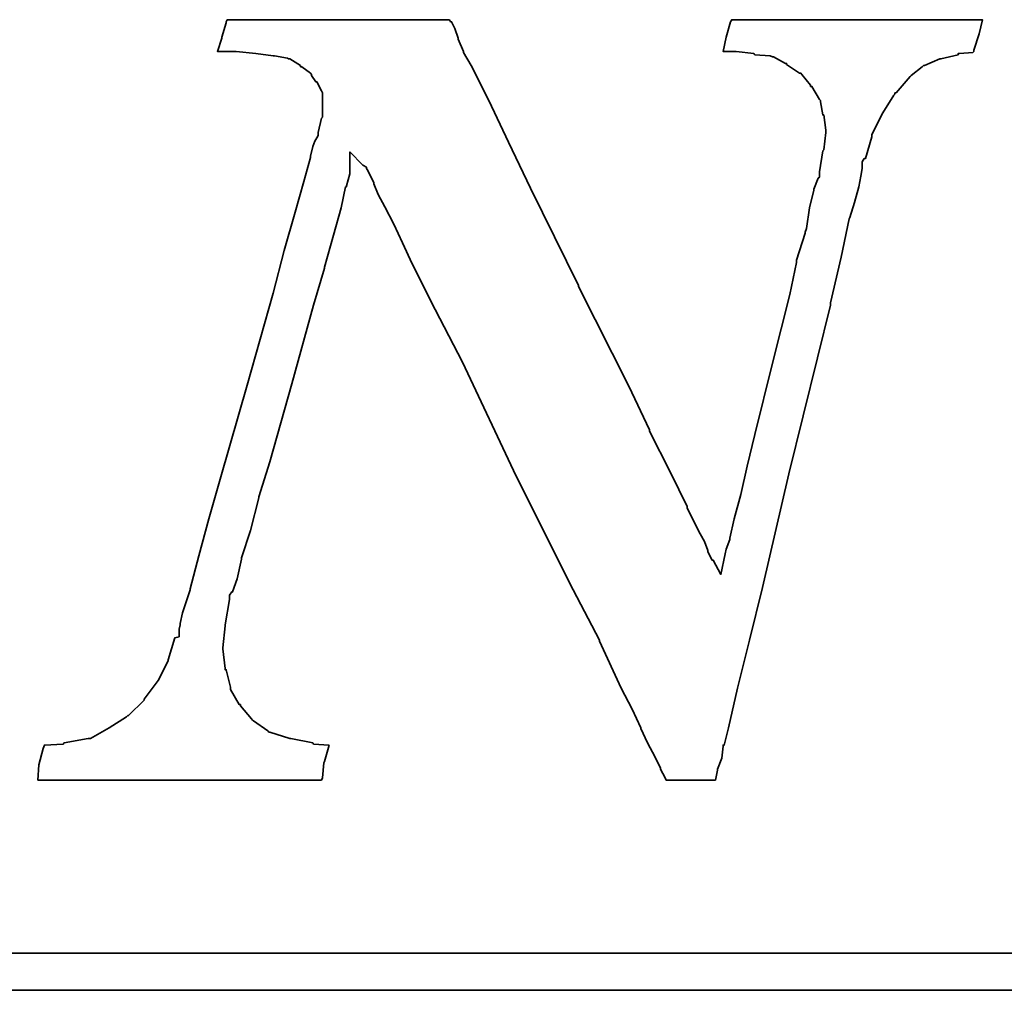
# Model space of a CAD drawing. Extents: x -262 to 1060, y 79 to 210.
# Tile 44 of 48: x 1037.45 to 1042.11, y 141.53 to 146.13. Entities that reach past the tile are written whole.
import ezdxf

# ---------------------------------------------------------------- set-up
doc = ezdxf.new("R2010")
doc.units = 0
doc.header["$MEASUREMENT"] = 0
doc.layers.add('DIM', color=4, linetype='CONTINUOUS')
doc.layers.add('layer 1', color=7, linetype='CONTINUOUS')

# ---------------------------------------------------------------- blocks, each defined once
blk = doc.blocks.new('TBI MOTION logo(完整正式版)')
at = {"layer": 'layer 1', "color": 22, "lineweight": 35}
for points, knots in [([(58.92625, -7.91875), (58.92625, -7.91875), (58.58625, -7.89375), (58.58625, -7.89375), (58.58625, -7.89375), (58.58625, -7.89375), (58.56625, -7.87125), (58.56625, -7.87125), (58.56625, -7.87125), (58.56625, -7.87125), (58.08375, -7.77375), (58.08375, -7.77375), (58.08375, -7.77375), (58.08375, -7.77375), (58.06125, -7.77375), (58.06125, -7.77375), (58.06125, -7.77375), (58.06125, -7.77375), (57.62625, -7.63125), (57.62625, -7.63125), (57.62625, -7.63125), (57.62625, -7.63125), (57.60625, -7.63125), (57.60625, -7.63125), (57.60625, -7.63125), (57.60625, -7.63125), (57.58125, -7.60625), (57.58125, -7.60625), (57.58125, -7.60625), (57.58125, -7.60625), (57.26625, -7.38875), (57.26625, -7.38875), (57.26625, -7.38875), (57.26625, -7.38875), (57.24625, -7.36875), (57.24625, -7.36875), (57.24625, -7.36875), (57.24625, -7.36875), (57.22125, -7.34375), (57.22125, -7.34375), (57.22125, -7.34375), (57.22125, -7.34375), (56.98125, -7.05375), (56.98125, -7.05375), (56.98125, -7.05375), (56.98125, -7.05375), (56.98125, -7.02875), (56.98125, -7.02875), (56.98125, -7.02875), (56.98125, -7.02875), (56.95625, -7.02875), (56.95625, -7.02875), (56.95625, -7.02875), (56.95625, -7.02875), (56.76625, -6.69625), (56.76625, -6.69625), (56.76625, -6.69625), (56.76625, -6.69625), (56.76625, -6.67125), (56.76625, -6.67125), (56.76625, -6.67125), (56.76625, -6.67125), (56.76625, -6.64875), (56.76625, -6.64875), (56.76625, -6.64875), (56.76625, -6.64875), (56.67125, -6.26375), (56.67125, -6.26375), (56.67125, -6.26375), (56.67125, -6.26375), (56.64625, -6.26375), (56.64625, -6.26375), (56.64625, -6.26375), (56.64625, -6.26375), (56.64625, -6.23875), (56.64625, -6.23875), (56.64625, -6.23875), (56.64625, -6.23875), (56.59625, -5.80875), (56.59625, -5.80875), (56.59625, -5.80875), (56.59625, -5.80875), (56.59625, -5.78375), (56.59625, -5.78375), (56.59625, -5.78375), (56.59625, -5.78375), (56.64625, -5.30375), (56.64625, -5.30375), (56.64625, -5.30375), (56.64625, -5.30375), (56.64625, -5.27875), (56.64625, -5.27875), (56.64625, -5.27875), (56.64625, -5.27875), (56.74125, -4.72875), (56.74125, -4.72875), (56.74125, -4.72875), (56.74125, -4.72875), (56.74125, -4.67875), (56.74125, -4.67875), (56.74125, -4.67875), (56.74125, -4.67875), (56.74125, -4.63375), (56.74125, -4.63375), (56.74125, -4.63375), (56.74125, -4.63375), (56.79125, -4.55875), (56.79125, -4.55875), (56.79125, -4.55875), (56.79125, -4.55875), (56.81125, -4.55875), (56.81125, -4.55875), (56.81125, -4.55875), (56.81125, -4.55875), (56.91125, -4.27375), (56.91125, -4.27375), (56.91125, -4.27375), (56.91125, -4.27375), (57.00625, -3.83874), (57.00625, -3.83874), (57.00625, -3.83874), (57.00625, -3.83874), (57.00625, -3.81374), (57.00625, -3.81374), (57.00625, -3.81374), (57.00625, -3.81374), (57.19875, -3.21374), (57.19875, -3.21374), (57.19875, -3.21374), (57.19875, -3.21374), (57.38625, -2.49625), (57.38625, -2.49625), (57.38625, -2.49625), (57.38625, -2.49625), (57.38625, -2.47374), (57.38625, -2.47374), (57.38625, -2.47374), (57.38625, -2.47374), (57.62625, -1.70375), (57.62625, -1.70375), (57.62625, -1.70375), (57.62625, -1.70375), (58.10625, 0.00125), (58.10625, 0.00125), (58.10625, 0.00125), (58.10625, 0.00125), (58.58625, 1.72625), (58.58625, 1.72625), (58.58625, 1.72625), (58.58625, 1.72625), (58.82625, 2.54125), (58.82625, 2.54125), (58.82625, 2.54125), (58.82625, 2.54125), (58.82625, 2.56374), (58.82625, 2.56374), (58.82625, 2.56374), (58.82625, 2.56374), (59.02125, 3.26125), (59.02125, 3.26125), (59.02125, 3.26125), (59.02125, 3.26125), (59.18625, 3.86125), (59.18625, 3.86125), (59.18625, 3.86125), (59.18625, 3.86125), (59.28625, 4.31875), (59.28625, 4.31875), (59.28625, 4.31875), (59.28625, 4.31875), (59.30625, 4.31875), (59.30625, 4.31875), (59.30625, 4.31875), (59.30625, 4.31875), (59.30625, 4.34125), (59.30625, 4.34125), (59.30625, 4.34125), (59.30625, 4.34125), (59.38125, 4.60625), (59.38125, 4.60625), (59.38125, 4.60625), (59.38125, 4.60625), (59.38125, 4.65125), (59.38125, 4.65125), (59.38125, 4.65125), (59.38125, 4.65125), (59.38125, 5.08625), (59.38125, 5.08625), (59.38125, 5.08625), (59.38125, 5.08625), (59.66625, 4.79624), (59.66625, 4.79624), (59.66625, 4.79624), (59.66625, 4.79624), (59.74125, 4.75124), (59.74125, 4.75124), (59.74125, 4.75124), (59.74125, 4.75124), (59.74125, 4.72624), (59.74125, 4.72624), (59.74125, 4.72624), (59.74125, 4.72624), (59.76125, 4.70124), (59.76125, 4.70124), (59.76125, 4.70124), (59.76125, 4.70124), (59.81125, 4.60625), (59.81125, 4.60625), (59.81125, 4.60625), (59.81125, 4.60625), (59.90625, 4.41125), (59.90625, 4.41125), (59.90625, 4.41125), (59.90625, 4.41125), (59.90625, 4.39125), (59.90625, 4.39125), (59.90625, 4.39125), (59.90625, 4.39125), (60.00375, 4.15124), (60.00375, 4.15124), (60.00375, 4.15124), (60.00375, 4.15124), (60.14625, 3.88374), (60.14625, 3.88374), (60.14625, 3.88374), (60.14625, 3.88374), (60.34125, 3.50124), (60.34125, 3.50124), (60.34125, 3.50124), (60.34125, 3.50124), (60.53125, 3.09125), (60.53125, 3.09125), (60.53125, 3.09125), (60.53125, 3.09125), (60.74625, 2.63625), (60.74625, 2.63625), (60.74625, 2.63625), (60.74625, 2.63625), (61.25125, 1.63124), (61.25125, 1.63124), (61.25125, 1.63124), (61.25125, 1.63124), (61.85125, 0.47625), (61.85125, 0.47625), (61.85125, 0.47625), (61.85125, 0.47625), (63.02625, -2.01874), (63.02625, -2.01874), (63.02625, -2.01874), (63.02625, -2.01874), (64.27625, -4.51374), (64.27625, -4.51374), (64.27625, -4.51374), (64.27625, -4.51374), (64.85125, -5.61375), (64.85125, -5.61375), (64.85125, -5.61375), (64.85125, -5.61375), (64.85125, -5.64125), (64.85125, -5.64125), (64.85125, -5.64125), (64.85125, -5.64125), (65.32875, -6.67125), (65.32875, -6.67125), (65.32875, -6.67125), (65.32875, -6.67125), (65.57125, -7.12875), (65.57125, -7.12875), (65.57125, -7.12875), (65.57125, -7.12875), (65.76125, -7.53625), (65.76125, -7.53625), (65.76125, -7.53625), (65.76125, -7.53625), (65.76125, -7.55625), (65.76125, -7.55625), (65.76125, -7.55625), (65.76125, -7.55625), (65.90375, -7.87125), (65.90375, -7.87125), (65.90375, -7.87125), (65.90375, -7.87125), (66.07125, -8.18125), (66.07125, -8.18125), (66.07125, -8.18125), (66.07125, -8.18125), (66.19125, -8.42375), (66.19125, -8.42375), (66.19125, -8.42375), (66.19125, -8.42375), (66.19125, -8.44375), (66.19125, -8.44375), (66.19125, -8.44375), (66.19125, -8.44375), (66.29125, -8.63875), (66.29125, -8.63875), (66.29125, -8.63875), (66.29125, -8.63875), (66.31125, -8.68625), (66.31125, -8.68625), (66.31125, -8.68625), (66.31125, -8.68625), (66.38375, -8.68625), (66.38375, -8.68625), (66.38375, -8.68625), (66.38375, -8.68625), (66.84125, -8.68625), (66.84125, -8.68625), (66.84125, -8.68625), (66.84125, -8.68625), (67.29625, -8.68625), (67.29625, -8.68625), (67.29625, -8.68625), (67.29625, -8.68625), (67.36625, -8.68625), (67.36625, -8.68625), (67.36625, -8.68625), (67.36625, -8.68625), (67.39125, -8.68625), (67.39125, -8.68625), (67.39125, -8.68625), (67.39125, -8.68625), (67.44125, -8.46875), (67.44125, -8.46875), (67.44125, -8.46875), (67.44125, -8.46875), (67.44125, -8.44375), (67.44125, -8.44375), (67.44125, -8.44375), (67.44125, -8.44375), (67.53625, -8.20375), (67.53625, -8.20375), (67.53625, -8.20375), (67.53625, -8.20375), (67.56125, -7.94375), (67.56125, -7.94375), (67.56125, -7.94375), (67.56125, -7.94375), (67.56125, -7.91875), (67.56125, -7.91875), (67.56125, -7.91875), (67.56125, -7.91875), (67.58625, -7.91875), (67.58625, -7.91875), (67.58625, -7.91875), (67.58625, -7.91875), (67.68125, -7.53625), (67.68125, -7.53625), (67.68125, -7.53625), (67.68125, -7.53625), (67.87375, -6.67125), (67.87375, -6.67125), (67.87375, -6.67125), (67.87375, -6.67125), (68.13625, -5.61375), (68.13625, -5.61375), (68.13625, -5.61375), (68.13625, -5.61375), (68.42375, -4.46374), (68.42375, -4.46374), (68.42375, -4.46374), (68.42375, -4.46374), (68.99875, -1.96874), (68.99875, -1.96874), (68.99875, -1.96874), (68.99875, -1.96874), (69.62625, 0.57625), (69.62625, 0.57625), (69.62625, 0.57625), (69.62625, 0.57625), (69.91125, 1.72625), (69.91125, 1.72625), (69.91125, 1.72625), (69.91125, 1.72625), (69.91125, 1.77625), (69.91125, 1.77625), (69.91125, 1.77625), (69.91125, 1.77625), (70.15125, 2.78124), (70.15125, 2.78124), (70.15125, 2.78124), (70.15125, 2.78124), (70.32125, 3.62125), (70.32125, 3.62125), (70.32125, 3.62125), (70.32125, 3.62125), (70.34125, 3.64625), (70.34125, 3.64625), (70.34125, 3.64625), (70.34125, 3.64625), (70.44125, 3.98125), (70.44125, 3.98125), (70.44125, 3.98125), (70.44125, 3.98125), (70.53625, 4.31875), (70.53625, 4.31875), (70.53625, 4.31875), (70.53625, 4.31875), (70.58125, 4.55875), (70.58125, 4.55875), (70.58125, 4.55875), (70.58125, 4.55875), (70.60625, 4.72624), (70.60625, 4.72624), (70.60625, 4.72624), (70.60625, 4.72624), (70.60625, 4.79624), (70.60625, 4.79624), (70.60625, 4.79624), (70.60625, 4.79624), (70.60625, 4.87125), (70.60625, 4.87125), (70.60625, 4.87125), (70.60625, 4.87125), (70.65625, 4.94125), (70.65625, 4.94125), (70.65625, 4.94125), (70.65625, 4.94125), (70.68125, 4.94125), (70.68125, 4.94125), (70.68125, 4.94125), (70.68125, 4.94125), (70.82125, 5.42125), (70.82125, 5.42125), (70.82125, 5.42125), (70.82125, 5.42125), (70.82125, 5.44625), (70.82125, 5.44625), (70.82125, 5.44625), (70.82125, 5.44625), (70.82125, 5.47125), (70.82125, 5.47125), (70.82125, 5.47125), (70.82125, 5.47125), (71.06125, 5.94625), (71.06125, 5.94625), (71.06125, 5.94625), (71.06125, 5.94625), (71.30125, 6.33124), (71.30125, 6.33124), (71.30125, 6.33124), (71.30125, 6.33124), (71.32625, 6.35625), (71.32625, 6.35625), (71.32625, 6.35625), (71.32625, 6.35625), (71.32625, 6.38124), (71.32625, 6.38124), (71.32625, 6.38124), (71.32625, 6.38124), (71.35125, 6.38124), (71.35125, 6.38124), (71.35125, 6.38124), (71.35125, 6.38124), (71.66125, 6.74125), (71.66125, 6.74125), (71.66125, 6.74125), (71.66125, 6.74125), (71.68625, 6.76625), (71.68625, 6.76625), (71.68625, 6.76625), (71.68625, 6.76625), (71.92625, 6.95624), (71.92625, 6.95624), (71.92625, 6.95624), (71.92625, 6.95624), (71.95125, 6.98125), (71.95125, 6.98125), (71.95125, 6.98125), (71.95125, 6.98125), (71.97625, 6.98125), (71.97625, 6.98125), (71.97625, 6.98125), (71.97625, 6.98125), (72.31125, 7.12624), (72.31125, 7.12624), (72.31125, 7.12624), (72.31125, 7.12624), (72.33375, 7.12624), (72.33375, 7.12624), (72.33375, 7.12624), (72.33375, 7.12624), (72.71625, 7.21875), (72.71625, 7.21875), (72.71625, 7.21875), (72.71625, 7.21875), (72.71625, 7.24624), (72.71625, 7.24624), (72.71625, 7.24624), (72.71625, 7.24624), (72.74125, 7.24624), (72.74125, 7.24624), (72.74125, 7.24624), (72.74125, 7.24624), (73.03124, 7.26624), (73.03124, 7.26624), (73.03124, 7.26624), (73.03124, 7.26624), (73.05375, 7.29125), (73.05375, 7.29125), (73.05375, 7.29125), (73.05375, 7.29125), (73.05375, 7.31625), (73.05375, 7.31625), (73.05375, 7.31625), (73.05375, 7.31625), (73.17625, 7.67625), (73.17625, 7.67625), (73.17625, 7.67625), (73.17625, 7.67625), (73.24625, 7.98625), (73.24625, 7.98625), (73.24625, 7.98625), (73.24625, 7.98625), (73.19625, 7.98625), (73.19625, 7.98625), (73.19625, 7.98625), (73.19625, 7.98625), (72.93625, 7.98625), (72.93625, 7.98625), (72.93625, 7.98625), (72.93625, 7.98625), (72.55125, 7.98625), (72.55125, 7.98625), (72.55125, 7.98625), (72.55125, 7.98625), (72.09625, 7.98625), (72.09625, 7.98625), (72.09625, 7.98625), (72.09625, 7.98625), (71.64125, 7.98625), (71.64125, 7.98625), (71.64125, 7.98625), (71.64125, 7.98625), (70.53625, 7.98625), (70.53625, 7.98625), (70.53625, 7.98625), (70.53625, 7.98625), (69.47875, 7.98625), (69.47875, 7.98625), (69.47875, 7.98625), (69.47875, 7.98625), (68.95125, 7.98625), (68.95125, 7.98625), (68.95125, 7.98625), (68.95125, 7.98625), (68.52125, 7.98625), (68.52125, 7.98625), (68.52125, 7.98625), (68.52125, 7.98625), (68.13625, 7.98625), (68.13625, 7.98625), (68.13625, 7.98625), (68.13625, 7.98625), (67.87375, 7.98625), (67.87375, 7.98625), (67.87375, 7.98625), (67.87375, 7.98625), (67.75125, 7.98625), (67.75125, 7.98625), (67.75125, 7.98625), (67.75125, 7.98625), (67.72625, 7.94125), (67.72625, 7.94125), (67.72625, 7.94125), (67.72625, 7.94125), (67.63125, 7.60625), (67.63125, 7.60625), (67.63125, 7.60625), (67.63125, 7.60625), (67.56125, 7.29125), (67.56125, 7.29125), (67.56125, 7.29125), (67.56125, 7.29125), (67.72625, 7.29125), (67.72625, 7.29125), (67.72625, 7.29125), (67.72625, 7.29125), (67.82625, 7.29125), (67.82625, 7.29125), (67.82625, 7.29125), (67.82625, 7.29125), (67.84625, 7.29125), (67.84625, 7.29125), (67.84625, 7.29125), (67.84625, 7.29125), (68.23125, 7.24624), (68.23125, 7.24624), (68.23125, 7.24624), (68.23125, 7.24624), (68.25875, 7.21875), (68.25875, 7.21875), (68.25875, 7.21875), (68.25875, 7.21875), (68.59125, 7.19624), (68.59125, 7.19624), (68.59125, 7.19624), (68.59125, 7.19624), (68.64125, 7.17125), (68.64125, 7.17125), (68.64125, 7.17125), (68.64125, 7.17125), (68.66625, 7.17125), (68.66625, 7.17125), (68.66625, 7.17125), (68.66625, 7.17125), (68.92625, 7.02624), (68.92625, 7.02624), (68.92625, 7.02624), (68.92625, 7.02624), (68.95125, 7.02624), (68.95125, 7.02624), (68.95125, 7.02624), (68.95125, 7.02624), (68.95125, 7.00624), (68.95125, 7.00624), (68.95125, 7.00624), (68.95125, 7.00624), (69.23875, 6.81125), (69.23875, 6.81125), (69.23875, 6.81125), (69.23875, 6.81125), (69.26625, 6.81125), (69.26625, 6.81125), (69.26625, 6.81125), (69.26625, 6.81125), (69.28625, 6.78625), (69.28625, 6.78625), (69.28625, 6.78625), (69.28625, 6.78625), (69.47875, 6.54875), (69.47875, 6.54875), (69.47875, 6.54875), (69.47875, 6.54875), (69.47875, 6.52375), (69.47875, 6.52375), (69.47875, 6.52375), (69.47875, 6.52375), (69.50625, 6.52375), (69.50625, 6.52375), (69.50625, 6.52375), (69.50625, 6.52375), (69.67125, 6.23625), (69.67125, 6.23625), (69.67125, 6.23625), (69.67125, 6.23625), (69.69375, 6.21125), (69.69375, 6.21125), (69.69375, 6.21125), (69.69375, 6.21125), (69.69375, 6.18625), (69.69375, 6.18625), (69.69375, 6.18625), (69.69375, 6.18625), (69.74625, 5.89875), (69.74625, 5.89875), (69.74625, 5.89875), (69.74625, 5.89875), (69.76625, 5.89875), (69.76625, 5.89875), (69.76625, 5.89875), (69.76625, 5.89875), (69.81375, 5.56625), (69.81375, 5.56625), (69.81375, 5.56625), (69.81375, 5.56625), (69.81375, 5.54125), (69.81375, 5.54125), (69.81375, 5.54125), (69.81375, 5.54125), (69.81375, 5.51625), (69.81375, 5.51625), (69.81375, 5.51625), (69.81375, 5.51625), (69.76625, 5.13125), (69.76625, 5.13125), (69.76625, 5.13125), (69.76625, 5.13125), (69.74625, 5.10874), (69.74625, 5.10874), (69.74625, 5.10874), (69.74625, 5.10874), (69.67125, 4.65125), (69.67125, 4.65125), (69.67125, 4.65125), (69.67125, 4.65125), (69.67125, 4.55875), (69.67125, 4.55875), (69.67125, 4.55875), (69.67125, 4.55875), (69.67125, 4.53125), (69.67125, 4.53125), (69.67125, 4.53125), (69.67125, 4.53125), (69.64625, 4.50874), (69.64625, 4.50874), (69.64625, 4.50874), (69.64625, 4.50874), (69.55125, 4.27125), (69.55125, 4.27125), (69.55125, 4.27125), (69.55125, 4.27125), (69.55125, 4.24625), (69.55125, 4.24625), (69.55125, 4.24625), (69.55125, 4.24625), (69.45375, 3.86125), (69.45375, 3.86125), (69.45375, 3.86125), (69.45375, 3.86125), (69.38625, 3.40624), (69.38625, 3.40624), (69.38625, 3.40624), (69.38625, 3.40624), (69.35875, 3.33125), (69.35875, 3.33125), (69.35875, 3.33125), (69.35875, 3.33125), (69.35875, 3.30875), (69.35875, 3.30875), (69.35875, 3.30875), (69.35875, 3.30875), (69.16625, 2.71125), (69.16625, 2.71125), (69.16625, 2.71125), (69.16625, 2.71125), (69.16625, 2.66375), (69.16625, 2.66375), (69.16625, 2.66375), (69.16625, 2.66375), (69.02625, 1.96374), (69.02625, 1.96374), (69.02625, 1.96374), (69.02625, 1.96374), (68.64125, 0.45624), (68.64125, 0.45624), (68.64125, 0.45624), (68.64125, 0.45624), (68.25875, -1.10625), (68.25875, -1.10625), (68.25875, -1.10625), (68.25875, -1.10625), (68.08625, -1.80125), (68.08625, -1.80125), (68.08625, -1.80125), (68.08625, -1.80125), (67.94625, -2.42625), (67.94625, -2.42625), (67.94625, -2.42625), (67.94625, -2.42625), (67.80125, -2.95375), (67.80125, -2.95375), (67.80125, -2.95375), (67.80125, -2.95375), (67.70625, -3.38375), (67.70625, -3.38375), (67.70625, -3.38375), (67.70625, -3.38375), (67.70625, -3.40875), (67.70625, -3.40875), (67.70625, -3.40875), (67.70625, -3.40875), (67.63125, -3.62375), (67.63125, -3.62375), (67.63125, -3.62375), (67.63125, -3.62375), (67.60625, -3.72125), (67.60625, -3.72125), (67.60625, -3.72125), (67.60625, -3.72125), (67.51125, -4.17375), (67.51125, -4.17375), (67.51125, -4.17375), (67.51125, -4.17375), (67.34625, -3.86374), (67.34625, -3.86374), (67.34625, -3.86374), (67.34625, -3.86374), (67.32125, -3.86374), (67.32125, -3.86374), (67.32125, -3.86374), (67.32125, -3.86374), (67.27125, -3.76874), (67.27125, -3.76874), (67.27125, -3.76874), (67.27125, -3.76874), (67.22625, -3.67374), (67.22625, -3.67374), (67.22625, -3.67374), (67.22625, -3.67374), (67.22625, -3.64875), (67.22625, -3.64875), (67.22625, -3.64875), (67.22625, -3.64875), (67.15125, -3.45375), (67.15125, -3.45375), (67.15125, -3.45375), (67.15125, -3.45375), (67.05625, -3.28875), (67.05625, -3.28875), (67.05625, -3.28875), (67.05625, -3.28875), (66.91125, -3.00125), (66.91125, -3.00125), (66.91125, -3.00125), (66.91125, -3.00125), (66.77125, -2.71375), (66.77125, -2.71375), (66.77125, -2.71375), (66.77125, -2.71375), (66.77125, -2.68875), (66.77125, -2.68875), (66.77125, -2.68875), (66.77125, -2.68875), (66.41125, -1.94374), (66.41125, -1.94374), (66.41125, -1.94374), (66.41125, -1.94374), (65.95125, -1.03375), (65.95125, -1.03375), (65.95125, -1.03375), (65.95125, -1.03375), (65.95125, -1.00875), (65.95125, -1.00875), (65.95125, -1.00875), (65.95125, -1.00875), (65.49625, -0.04874), (65.49625, -0.04874), (65.49625, -0.04874), (65.49625, -0.04874), (64.39375, 2.13624), (64.39375, 2.13624), (64.39375, 2.13624), (64.39375, 2.13624), (64.39375, 2.15624), (64.39375, 2.15624), (64.39375, 2.15624), (64.39375, 2.15624), (63.33625, 4.29125), (63.33625, 4.29125), (63.33625, 4.29125), (63.33625, 4.29125), (62.85625, 5.30125), (62.85625, 5.30125), (62.85625, 5.30125), (62.85625, 5.30125), (62.42625, 6.21125), (62.42625, 6.21125), (62.42625, 6.21125), (62.42625, 6.21125), (62.04125, 6.98125), (62.04125, 6.98125), (62.04125, 6.98125), (62.04125, 6.98125), (61.87375, 7.26624), (61.87375, 7.26624), (61.87375, 7.26624), (61.87375, 7.26624), (61.87375, 7.29125), (61.87375, 7.29125), (61.87375, 7.29125), (61.87375, 7.29125), (61.75625, 7.55625), (61.75625, 7.55625), (61.75625, 7.55625), (61.75625, 7.55625), (61.75625, 7.58124), (61.75625, 7.58124), (61.75625, 7.58124), (61.75625, 7.58124), (61.68375, 7.79375), (61.68375, 7.79375), (61.68375, 7.79375), (61.68375, 7.79375), (61.61125, 7.94125), (61.61125, 7.94125), (61.61125, 7.94125), (61.61125, 7.94125), (61.58625, 7.94125), (61.58625, 7.94125), (61.58625, 7.94125), (61.58625, 7.94125), (61.56375, 7.98625), (61.56375, 7.98625), (61.56375, 7.98625), (61.56375, 7.98625), (61.41875, 7.98625), (61.41875, 7.98625), (61.41875, 7.98625), (61.41875, 7.98625), (61.18125, 7.98625), (61.18125, 7.98625), (61.18125, 7.98625), (61.18125, 7.98625), (60.84125, 7.98625), (60.84125, 7.98625), (60.84125, 7.98625), (60.84125, 7.98625), (60.02625, 7.98625), (60.02625, 7.98625), (60.02625, 7.98625), (60.02625, 7.98625), (59.11625, 7.98625), (59.11625, 7.98625), (59.11625, 7.98625), (59.11625, 7.98625), (58.15625, 7.98625), (58.15625, 7.98625), (58.15625, 7.98625), (58.15625, 7.98625), (57.34125, 7.98625), (57.34125, 7.98625), (57.34125, 7.98625), (57.34125, 7.98625), (57.00625, 7.98625), (57.00625, 7.98625), (57.00625, 7.98625), (57.00625, 7.98625), (56.76625, 7.98625), (56.76625, 7.98625), (56.76625, 7.98625), (56.76625, 7.98625), (56.69125, 7.98625), (56.69125, 7.98625), (56.69125, 7.98625), (56.69125, 7.98625), (56.67125, 7.94125), (56.67125, 7.94125), (56.67125, 7.94125), (56.67125, 7.94125), (56.67125, 7.91625), (56.67125, 7.91625), (56.67125, 7.91625), (56.67125, 7.91625), (56.57125, 7.60625), (56.57125, 7.60625), (56.57125, 7.60625), (56.57125, 7.60625), (56.57125, 7.58124), (56.57125, 7.58124), (56.57125, 7.58124), (56.57125, 7.58124), (56.47625, 7.29125), (56.47625, 7.29125), (56.47625, 7.29125), (56.47625, 7.29125), (56.57125, 7.29125), (56.57125, 7.29125), (56.57125, 7.29125), (56.57125, 7.29125), (56.76625, 7.29125), (56.76625, 7.29125), (56.76625, 7.29125), (56.76625, 7.29125), (56.86125, 7.29125), (56.86125, 7.29125), (56.86125, 7.29125), (56.86125, 7.29125), (56.88625, 7.29125), (56.88625, 7.29125), (56.88625, 7.29125), (56.88625, 7.29125), (57.31625, 7.24624), (57.31625, 7.24624), (57.31625, 7.24624), (57.31625, 7.24624), (57.70125, 7.19624), (57.70125, 7.19624), (57.70125, 7.19624), (57.70125, 7.19624), (57.72625, 7.19624), (57.72625, 7.19624), (57.72625, 7.19624), (57.72625, 7.19624), (58.01125, 7.14624), (58.01125, 7.14624), (58.01125, 7.14624), (58.01125, 7.14624), (58.03625, 7.12624), (58.03625, 7.12624), (58.03625, 7.12624), (58.03625, 7.12624), (58.06125, 7.12624), (58.06125, 7.12624), (58.06125, 7.12624), (58.06125, 7.12624), (58.30125, 6.98125), (58.30125, 6.98125), (58.30125, 6.98125), (58.30125, 6.98125), (58.30125, 6.95624), (58.30125, 6.95624), (58.30125, 6.95624), (58.30125, 6.95624), (58.32375, 6.95624), (58.32375, 6.95624), (58.32375, 6.95624), (58.32375, 6.95624), (58.51625, 6.81125), (58.51625, 6.81125), (58.51625, 6.81125), (58.51625, 6.81125), (58.54125, 6.78625), (58.54125, 6.78625), (58.54125, 6.78625), (58.54125, 6.78625), (58.54125, 6.76625), (58.54125, 6.76625), (58.54125, 6.76625), (58.54125, 6.76625), (58.63625, 6.62124), (58.63625, 6.62124), (58.63625, 6.62124), (58.63625, 6.62124), (58.65875, 6.62124), (58.65875, 6.62124), (58.65875, 6.62124), (58.65875, 6.62124), (58.75625, 6.42625), (58.75625, 6.42625), (58.75625, 6.42625), (58.75625, 6.42625), (58.77875, 6.38124), (58.77875, 6.38124), (58.77875, 6.38124), (58.77875, 6.38124), (58.77875, 6.33124), (58.77875, 6.33124), (58.77875, 6.33124), (58.77875, 6.33124), (58.77875, 6.09125), (58.77875, 6.09125), (58.77875, 6.09125), (58.77875, 6.09125), (58.77875, 5.85125), (58.77875, 5.85125), (58.77875, 5.85125), (58.77875, 5.85125), (58.75625, 5.82625), (58.75625, 5.82625), (58.75625, 5.82625), (58.75625, 5.82625), (58.68625, 5.51625), (58.68625, 5.51625), (58.68625, 5.51625), (58.68625, 5.51625), (58.68625, 5.47125), (58.68625, 5.47125), (58.68625, 5.47125), (58.68625, 5.47125), (58.68625, 5.44625), (58.68625, 5.44625), (58.68625, 5.44625), (58.68625, 5.44625), (58.65875, 5.39625), (58.65875, 5.39625), (58.65875, 5.39625), (58.65875, 5.39625), (58.61125, 5.32624), (58.61125, 5.32624), (58.61125, 5.32624), (58.61125, 5.32624), (58.56625, 5.20375), (58.56625, 5.20375), (58.56625, 5.20375), (58.56625, 5.20375), (58.51625, 4.99125), (58.51625, 4.99125), (58.51625, 4.99125), (58.51625, 4.99125), (58.51625, 4.96625), (58.51625, 4.96625), (58.51625, 4.96625), (58.51625, 4.96625), (58.37125, 4.43625), (58.37125, 4.43625), (58.37125, 4.43625), (58.37125, 4.43625), (58.18125, 3.76625), (58.18125, 3.76625), (58.18125, 3.76625), (58.18125, 3.76625), (57.94125, 2.92624), (57.94125, 2.92624), (57.94125, 2.92624), (57.94125, 2.92624), (57.70125, 1.98874), (57.70125, 1.98874), (57.70125, 1.98874), (57.70125, 1.98874), (57.12625, -0.02374), (57.12625, -0.02374), (57.12625, -0.02374), (57.12625, -0.02374), (56.55125, -2.03875), (56.55125, -2.03875), (56.55125, -2.03875), (56.55125, -2.03875), (56.28625, -2.95375), (56.28625, -2.95375), (56.28625, -2.95375), (56.28625, -2.95375), (56.07125, -3.76874), (56.07125, -3.76874), (56.07125, -3.76874), (56.07125, -3.76874), (55.87625, -4.48874), (55.87625, -4.48874), (55.87625, -4.48874), (55.87625, -4.48874), (55.87625, -4.51374), (55.87625, -4.51374), (55.87625, -4.51374), (55.87625, -4.51374), (55.71125, -5.01625), (55.71125, -5.01625), (55.71125, -5.01625), (55.71125, -5.01625), (55.66125, -5.25375), (55.66125, -5.25375), (55.66125, -5.25375), (55.66125, -5.25375), (55.66125, -5.27875), (55.66125, -5.27875), (55.66125, -5.27875), (55.66125, -5.27875), (55.63625, -5.37375), (55.63625, -5.37375), (55.63625, -5.37375), (55.63625, -5.37375), (55.63625, -5.42375), (55.63625, -5.42375), (55.63625, -5.42375), (55.63625, -5.42375), (55.63625, -5.54125), (55.63625, -5.54125), (55.63625, -5.54125), (55.63625, -5.54125), (55.54125, -5.56875), (55.54125, -5.56875), (55.54125, -5.56875), (55.54125, -5.56875), (55.39625, -6.04875), (55.39625, -6.04875), (55.39625, -6.04875), (55.39625, -6.04875), (55.39625, -6.06875), (55.39625, -6.06875), (55.39625, -6.06875), (55.39625, -6.06875), (55.18125, -6.50375), (55.18125, -6.50375), (55.18125, -6.50375), (55.18125, -6.50375), (55.15625, -6.52875), (55.15625, -6.52875), (55.15625, -6.52875), (55.15625, -6.52875), (54.86875, -6.91125), (54.86875, -6.91125), (54.86875, -6.91125), (54.86875, -6.91125), (54.86875, -6.93375), (54.86875, -6.93375), (54.86875, -6.93375), (54.86875, -6.93375), (54.53125, -7.26875), (54.53125, -7.26875), (54.53125, -7.26875), (54.53125, -7.26875), (54.51125, -7.26875), (54.51125, -7.26875), (54.51125, -7.26875), (54.51125, -7.26875), (54.48625, -7.29625), (54.48625, -7.29625), (54.48625, -7.29625), (54.48625, -7.29625), (54.10375, -7.53625), (54.10375, -7.53625), (54.10375, -7.53625), (54.10375, -7.53625), (53.69625, -7.77375), (53.69625, -7.77375), (53.69625, -7.77375), (53.69625, -7.77375), (53.67125, -7.77375), (53.67125, -7.77375), (53.67125, -7.77375), (53.67125, -7.77375), (53.64625, -7.77375), (53.64625, -7.77375), (53.64625, -7.77375), (53.64625, -7.77375), (53.11625, -7.87125), (53.11625, -7.87125), (53.11625, -7.87125), (53.11625, -7.87125), (53.09625, -7.89375), (53.09625, -7.89375), (53.09625, -7.89375), (53.09625, -7.89375), (52.68625, -7.91875), (52.68625, -7.91875), (52.68625, -7.91875), (52.68625, -7.91875), (52.66125, -7.99125), (52.66125, -7.99125), (52.66125, -7.99125), (52.66125, -7.99125), (52.56625, -8.34875), (52.56625, -8.34875), (52.56625, -8.34875), (52.56625, -8.34875), (52.54125, -8.68625), (52.54125, -8.68625), (52.54125, -8.68625), (52.54125, -8.68625), (52.58875, -8.68625), (52.58875, -8.68625), (52.58875, -8.68625), (52.58875, -8.68625), (52.87625, -8.68625), (52.87625, -8.68625), (52.87625, -8.68625), (52.87625, -8.68625), (53.33625, -8.68625), (53.33625, -8.68625), (53.33625, -8.68625), (53.33625, -8.68625), (53.79125, -8.68625), (53.79125, -8.68625), (53.79125, -8.68625), (53.79125, -8.68625), (54.36625, -8.68625), (54.36625, -8.68625), (54.36625, -8.68625), (54.36625, -8.68625), (55.59125, -8.68625), (55.59125, -8.68625), (55.59125, -8.68625), (55.59125, -8.68625), (56.76625, -8.68625), (56.76625, -8.68625), (56.76625, -8.68625), (56.76625, -8.68625), (57.34125, -8.68625), (57.34125, -8.68625), (57.34125, -8.68625), (57.34125, -8.68625), (57.82125, -8.68625), (57.82125, -8.68625), (57.82125, -8.68625), (57.82125, -8.68625), (58.25125, -8.68625), (58.25125, -8.68625), (58.25125, -8.68625), (58.25125, -8.68625), (58.58625, -8.68625), (58.58625, -8.68625), (58.58625, -8.68625), (58.58625, -8.68625), (58.75625, -8.68625), (58.75625, -8.68625), (58.75625, -8.68625), (58.75625, -8.68625), (58.77875, -8.63875), (58.77875, -8.63875), (58.77875, -8.63875), (58.77875, -8.63875), (58.80625, -8.30375), (58.80625, -8.30375), (58.80625, -8.30375), (58.80625, -8.30375), (58.82625, -8.27875), (58.82625, -8.27875), (58.82625, -8.27875), (58.82625, -8.27875), (58.92625, -7.91875), (58.92625, -7.91875)], [0, 0, 0, 0, 0.003125, 0.003125, 0.003125, 0.003125, 0.00625, 0.00625, 0.00625, 0.00625, 0.009375, 0.009375, 0.009375, 0.009375, 0.0125, 0.0125, 0.0125, 0.0125, 0.015625, 0.015625, 0.015625, 0.015625, 0.01875, 0.01875, 0.01875, 0.01875, 0.021875, 0.021875, 0.021875, 0.021875, 0.025, 0.025, 0.025, 0.025, 0.028125, 0.028125, 0.028125, 0.028125, 0.03125, 0.03125, 0.03125, 0.03125, 0.034375, 0.034375, 0.034375, 0.034375, 0.0375, 0.0375, 0.0375, 0.0375, 0.040625, 0.040625, 0.040625, 0.040625, 0.04375, 0.04375, 0.04375, 0.04375, 0.046875, 0.046875, 0.046875, 0.046875, 0.05, 0.05, 0.05, 0.05, 0.053125, 0.053125, 0.053125, 0.053125, 0.05625, 0.05625, 0.05625, 0.05625, 0.059375, 0.059375, 0.059375, 0.059375, 0.0625, 0.0625, 0.0625, 0.0625, 0.065625, 0.065625, 0.065625, 0.065625, 0.06875, 0.06875, 0.06875, 0.06875, 0.071875, 0.071875, 0.071875, 0.071875, 0.075, 0.075, 0.075, 0.075, 0.078125, 0.078125, 0.078125, 0.078125, 0.08125, 0.08125, 0.08125, 0.08125, 0.084375, 0.084375, 0.084375, 0.084375, 0.0875, 0.0875, 0.0875, 0.0875, 0.090625, 0.090625, 0.090625, 0.090625, 0.09375, 0.09375, 0.09375, 0.09375, 0.096875, 0.096875, 0.096875, 0.096875, 0.1, 0.1, 0.1, 0.1, 0.103125, 0.103125, 0.103125, 0.103125, 0.10625, 0.10625, 0.10625, 0.10625, 0.109375, 0.109375, 0.109375, 0.109375, 0.1125, 0.1125, 0.1125, 0.1125, 0.115625, 0.115625, 0.115625, 0.115625, 0.11875, 0.11875, 0.11875, 0.11875, 0.121875, 0.121875, 0.121875, 0.121875, 0.125, 0.125, 0.125, 0.125, 0.128125, 0.128125, 0.128125, 0.128125, 0.13125, 0.13125, 0.13125, 0.13125, 0.134375, 0.134375, 0.134375, 0.134375, 0.1375, 0.1375, 0.1375, 0.1375, 0.140625, 0.140625, 0.140625, 0.140625, 0.14375, 0.14375, 0.14375, 0.14375, 0.146875, 0.146875, 0.146875, 0.146875, 0.15, 0.15, 0.15, 0.15, 0.153125, 0.153125, 0.153125, 0.153125, 0.15625, 0.15625, 0.15625, 0.15625, 0.159375, 0.159375, 0.159375, 0.159375, 0.1625, 0.1625, 0.1625, 0.1625, 0.165625, 0.165625, 0.165625, 0.165625, 0.16875, 0.16875, 0.16875, 0.16875, 0.171875, 0.171875, 0.171875, 0.171875, 0.175, 0.175, 0.175, 0.175, 0.178125, 0.178125, 0.178125, 0.178125, 0.18125, 0.18125, 0.18125, 0.18125, 0.184375, 0.184375, 0.184375, 0.184375, 0.1875, 0.1875, 0.1875, 0.1875, 0.190625, 0.190625, 0.190625, 0.190625, 0.19375, 0.19375, 0.19375, 0.19375, 0.196875, 0.196875, 0.196875, 0.196875, 0.2, 0.2, 0.2, 0.2, 0.203125, 0.203125, 0.203125, 0.203125, 0.20625, 0.20625, 0.20625, 0.20625, 0.209375, 0.209375, 0.209375, 0.209375, 0.2125, 0.2125, 0.2125, 0.2125, 0.215625, 0.215625, 0.215625, 0.215625, 0.21875, 0.21875, 0.21875, 0.21875, 0.221875, 0.221875, 0.221875, 0.221875, 0.225, 0.225, 0.225, 0.225, 0.228125, 0.228125, 0.228125, 0.228125, 0.23125, 0.23125, 0.23125, 0.23125, 0.234375, 0.234375, 0.234375, 0.234375, 0.2375, 0.2375, 0.2375, 0.2375, 0.240625, 0.240625, 0.240625, 0.240625, 0.24375, 0.24375, 0.24375, 0.24375, 0.246875, 0.246875, 0.246875, 0.246875, 0.25, 0.25, 0.25, 0.25, 0.253125, 0.253125, 0.253125, 0.253125, 0.25625, 0.25625, 0.25625, 0.25625, 0.259375, 0.259375, 0.259375, 0.259375, 0.2625, 0.2625, 0.2625, 0.2625, 0.265625, 0.265625, 0.265625, 0.265625, 0.26875, 0.26875, 0.26875, 0.26875, 0.271875, 0.271875, 0.271875, 0.271875, 0.275, 0.275, 0.275, 0.275, 0.278125, 0.278125, 0.278125, 0.278125, 0.28125, 0.28125, 0.28125, 0.28125, 0.284375, 0.284375, 0.284375, 0.284375, 0.2875, 0.2875, 0.2875, 0.2875, 0.290625, 0.290625, 0.290625, 0.290625, 0.29375, 0.29375, 0.29375, 0.29375, 0.296875, 0.296875, 0.296875, 0.296875, 0.3, 0.3, 0.3, 0.3, 0.303125, 0.303125, 0.303125, 0.303125, 0.30625, 0.30625, 0.30625, 0.30625, 0.309375, 0.309375, 0.309375, 0.309375, 0.3125, 0.3125, 0.3125, 0.3125, 0.315625, 0.315625, 0.315625, 0.315625, 0.31875, 0.31875, 0.31875, 0.31875, 0.321875, 0.321875, 0.321875, 0.321875, 0.325, 0.325, 0.325, 0.325, 0.328125, 0.328125, 0.328125, 0.328125, 0.33125, 0.33125, 0.33125, 0.33125, 0.334375, 0.334375, 0.334375, 0.334375, 0.3375, 0.3375, 0.3375, 0.3375, 0.340625, 0.340625, 0.340625, 0.340625, 0.34375, 0.34375, 0.34375, 0.34375, 0.346875, 0.346875, 0.346875, 0.346875, 0.35, 0.35, 0.35, 0.35, 0.353125, 0.353125, 0.353125, 0.353125, 0.35625, 0.35625, 0.35625, 0.35625, 0.359375, 0.359375, 0.359375, 0.359375, 0.3625, 0.3625, 0.3625, 0.3625, 0.365625, 0.365625, 0.365625, 0.365625, 0.36875, 0.36875, 0.36875, 0.36875, 0.371875, 0.371875, 0.371875, 0.371875, 0.375, 0.375, 0.375, 0.375, 0.378125, 0.378125, 0.378125, 0.378125, 0.38125, 0.38125, 0.38125, 0.38125, 0.384375, 0.384375, 0.384375, 0.384375, 0.3875, 0.3875, 0.3875, 0.3875, 0.390625, 0.390625, 0.390625, 0.390625, 0.39375, 0.39375, 0.39375, 0.39375, 0.396875, 0.396875, 0.396875, 0.396875, 0.4, 0.4, 0.4, 0.4, 0.403125, 0.403125, 0.403125, 0.403125, 0.40625, 0.40625, 0.40625, 0.40625, 0.409375, 0.409375, 0.409375, 0.409375, 0.4125, 0.4125, 0.4125, 0.4125, 0.415625, 0.415625, 0.415625, 0.415625, 0.41875, 0.41875, 0.41875, 0.41875, 0.421875, 0.421875, 0.421875, 0.421875, 0.425, 0.425, 0.425, 0.425, 0.428125, 0.428125, 0.428125, 0.428125, 0.43125, 0.43125, 0.43125, 0.43125, 0.434375, 0.434375, 0.434375, 0.434375, 0.4375, 0.4375, 0.4375, 0.4375, 0.440625, 0.440625, 0.440625, 0.440625, 0.44375, 0.44375, 0.44375, 0.44375, 0.446875, 0.446875, 0.446875, 0.446875, 0.45, 0.45, 0.45, 0.45, 0.453125, 0.453125, 0.453125, 0.453125, 0.45625, 0.45625, 0.45625, 0.45625, 0.459375, 0.459375, 0.459375, 0.459375, 0.4625, 0.4625, 0.4625, 0.4625, 0.465625, 0.465625, 0.465625, 0.465625, 0.46875, 0.46875, 0.46875, 0.46875, 0.471875, 0.471875, 0.471875, 0.471875, 0.475, 0.475, 0.475, 0.475, 0.478125, 0.478125, 0.478125, 0.478125, 0.48125, 0.48125, 0.48125, 0.48125, 0.484375, 0.484375, 0.484375, 0.484375, 0.4875, 0.4875, 0.4875, 0.4875, 0.490625, 0.490625, 0.490625, 0.490625, 0.49375, 0.49375, 0.49375, 0.49375, 0.496875, 0.496875, 0.496875, 0.496875, 0.5, 0.5, 0.5, 0.5, 0.503125, 0.503125, 0.503125, 0.503125, 0.50625, 0.50625, 0.50625, 0.50625, 0.509375, 0.509375, 0.509375, 0.509375, 0.5125, 0.5125, 0.5125, 0.5125, 0.515625, 0.515625, 0.515625, 0.515625, 0.51875, 0.51875, 0.51875, 0.51875, 0.521875, 0.521875, 0.521875, 0.521875, 0.525, 0.525, 0.525, 0.525, 0.528125, 0.528125, 0.528125, 0.528125, 0.53125, 0.53125, 0.53125, 0.53125, 0.534375, 0.534375, 0.534375, 0.534375, 0.5375, 0.5375, 0.5375, 0.5375, 0.540625, 0.540625, 0.540625, 0.540625, 0.54375, 0.54375, 0.54375, 0.54375, 0.546875, 0.546875, 0.546875, 0.546875, 0.55, 0.55, 0.55, 0.55, 0.553125, 0.553125, 0.553125, 0.553125, 0.55625, 0.55625, 0.55625, 0.55625, 0.559375, 0.559375, 0.559375, 0.559375, 0.5625, 0.5625, 0.5625, 0.5625, 0.565625, 0.565625, 0.565625, 0.565625, 0.56875, 0.56875, 0.56875, 0.56875, 0.571875, 0.571875, 0.571875, 0.571875, 0.575, 0.575, 0.575, 0.575, 0.578125, 0.578125, 0.578125, 0.578125, 0.58125, 0.58125, 0.58125, 0.58125, 0.584375, 0.584375, 0.584375, 0.584375, 0.5875, 0.5875, 0.5875, 0.5875, 0.590625, 0.590625, 0.590625, 0.590625, 0.59375, 0.59375, 0.59375, 0.59375, 0.596875, 0.596875, 0.596875, 0.596875, 0.6, 0.6, 0.6, 0.6, 0.603125, 0.603125, 0.603125, 0.603125, 0.60625, 0.60625, 0.60625, 0.60625, 0.609375, 0.609375, 0.609375, 0.609375, 0.6125, 0.6125, 0.6125, 0.6125, 0.615625, 0.615625, 0.615625, 0.615625, 0.61875, 0.61875, 0.61875, 0.61875, 0.621875, 0.621875, 0.621875, 0.621875, 0.625, 0.625, 0.625, 0.625, 0.628125, 0.628125, 0.628125, 0.628125, 0.63125, 0.63125, 0.63125, 0.63125, 0.634375, 0.634375, 0.634375, 0.634375, 0.6375, 0.6375, 0.6375, 0.6375, 0.640625, 0.640625, 0.640625, 0.640625, 0.64375, 0.64375, 0.64375, 0.64375, 0.646875, 0.646875, 0.646875, 0.646875, 0.65, 0.65, 0.65, 0.65, 0.653125, 0.653125, 0.653125, 0.653125, 0.65625, 0.65625, 0.65625, 0.65625, 0.659375, 0.659375, 0.659375, 0.659375, 0.6625, 0.6625, 0.6625, 0.6625, 0.665625, 0.665625, 0.665625, 0.665625, 0.66875, 0.66875, 0.66875, 0.66875, 0.671875, 0.671875, 0.671875, 0.671875, 0.675, 0.675, 0.675, 0.675, 0.678125, 0.678125, 0.678125, 0.678125, 0.68125, 0.68125, 0.68125, 0.68125, 0.684375, 0.684375, 0.684375, 0.684375, 0.6875, 0.6875, 0.6875, 0.6875, 0.690625, 0.690625, 0.690625, 0.690625, 0.69375, 0.69375, 0.69375, 0.69375, 0.696875, 0.696875, 0.696875, 0.696875, 0.7, 0.7, 0.7, 0.7, 0.703125, 0.703125, 0.703125, 0.703125, 0.70625, 0.70625, 0.70625, 0.70625, 0.709375, 0.709375, 0.709375, 0.709375, 0.7125, 0.7125, 0.7125, 0.7125, 0.715625, 0.715625, 0.715625, 0.715625, 0.71875, 0.71875, 0.71875, 0.71875, 0.721875, 0.721875, 0.721875, 0.721875, 0.725, 0.725, 0.725, 0.725, 0.728125, 0.728125, 0.728125, 0.728125, 0.73125, 0.73125, 0.73125, 0.73125, 0.734375, 0.734375, 0.734375, 0.734375, 0.7375, 0.7375, 0.7375, 0.7375, 0.740625, 0.740625, 0.740625, 0.740625, 0.74375, 0.74375, 0.74375, 0.74375, 0.746875, 0.746875, 0.746875, 0.746875, 0.75, 0.75, 0.75, 0.75, 0.753125, 0.753125, 0.753125, 0.753125, 0.75625, 0.75625, 0.75625, 0.75625, 0.759375, 0.759375, 0.759375, 0.759375, 0.7625, 0.7625, 0.7625, 0.7625, 0.765625, 0.765625, 0.765625, 0.765625, 0.76875, 0.76875, 0.76875, 0.76875, 0.771875, 0.771875, 0.771875, 0.771875, 0.775, 0.775, 0.775, 0.775, 0.778125, 0.778125, 0.778125, 0.778125, 0.78125, 0.78125, 0.78125, 0.78125, 0.784375, 0.784375, 0.784375, 0.784375, 0.7875, 0.7875, 0.7875, 0.7875, 0.790625, 0.790625, 0.790625, 0.790625, 0.79375, 0.79375, 0.79375, 0.79375, 0.796875, 0.796875, 0.796875, 0.796875, 0.8, 0.8, 0.8, 0.8, 0.803125, 0.803125, 0.803125, 0.803125, 0.80625, 0.80625, 0.80625, 0.80625, 0.809375, 0.809375, 0.809375, 0.809375, 0.8125, 0.8125, 0.8125, 0.8125, 0.815625, 0.815625, 0.815625, 0.815625, 0.81875, 0.81875, 0.81875, 0.81875, 0.821875, 0.821875, 0.821875, 0.821875, 0.825, 0.825, 0.825, 0.825, 0.828125, 0.828125, 0.828125, 0.828125, 0.83125, 0.83125, 0.83125, 0.83125, 0.834375, 0.834375, 0.834375, 0.834375, 0.8375, 0.8375, 0.8375, 0.8375, 0.840625, 0.840625, 0.840625, 0.840625, 0.84375, 0.84375, 0.84375, 0.84375, 0.846875, 0.846875, 0.846875, 0.846875, 0.85, 0.85, 0.85, 0.85, 0.853125, 0.853125, 0.853125, 0.853125, 0.85625, 0.85625, 0.85625, 0.85625, 0.859375, 0.859375, 0.859375, 0.859375, 0.8625, 0.8625, 0.8625, 0.8625, 0.865625, 0.865625, 0.865625, 0.865625, 0.86875, 0.86875, 0.86875, 0.86875, 0.871875, 0.871875, 0.871875, 0.871875, 0.875, 0.875, 0.875, 0.875, 0.878125, 0.878125, 0.878125, 0.878125, 0.88125, 0.88125, 0.88125, 0.88125, 0.884375, 0.884375, 0.884375, 0.884375, 0.8875, 0.8875, 0.8875, 0.8875, 0.890625, 0.890625, 0.890625, 0.890625, 0.89375, 0.89375, 0.89375, 0.89375, 0.896875, 0.896875, 0.896875, 0.896875, 0.9, 0.9, 0.9, 0.9, 0.903125, 0.903125, 0.903125, 0.903125, 0.90625, 0.90625, 0.90625, 0.90625, 0.909375, 0.909375, 0.909375, 0.909375, 0.9125, 0.9125, 0.9125, 0.9125, 0.915625, 0.915625, 0.915625, 0.915625, 0.91875, 0.91875, 0.91875, 0.91875, 0.921875, 0.921875, 0.921875, 0.921875, 0.925, 0.925, 0.925, 0.925, 0.928125, 0.928125, 0.928125, 0.928125, 0.93125, 0.93125, 0.93125, 0.93125, 0.934375, 0.934375, 0.934375, 0.934375, 0.9375, 0.9375, 0.9375, 0.9375, 0.940625, 0.940625, 0.940625, 0.940625, 0.94375, 0.94375, 0.94375, 0.94375, 0.946875, 0.946875, 0.946875, 0.946875, 0.95, 0.95, 0.95, 0.95, 0.953125, 0.953125, 0.953125, 0.953125, 0.95625, 0.95625, 0.95625, 0.95625, 0.959375, 0.959375, 0.959375, 0.959375, 0.9625, 0.9625, 0.9625, 0.9625, 0.965625, 0.965625, 0.965625, 0.965625, 0.96875, 0.96875, 0.96875, 0.96875, 0.971875, 0.971875, 0.971875, 0.971875, 0.975, 0.975, 0.975, 0.975, 0.978125, 0.978125, 0.978125, 0.978125, 0.98125, 0.98125, 0.98125, 0.98125, 0.984375, 0.984375, 0.984375, 0.984375, 0.9875, 0.9875, 0.9875, 0.9875, 0.990625, 0.990625, 0.990625, 0.990625, 0.99375, 0.99375, 0.99375, 0.99375, 0.996875, 0.996875, 0.996875, 0.996875, 1, 1, 1, 1]), ([(75.90875, -9.47875), (75.90875, -9.47875), (75.90875, -12.28625), (75.90875, -12.28625), (75.90875, -12.28625), (75.90875, -12.28625), (75.90875, -12.47875), (75.90875, -12.47875), (75.90875, -12.47875), (75.90875, -12.47875), (75.71625, -12.47875), (75.71625, -12.47875), (75.71625, -12.47875), (75.71625, -12.47875), (-88.32875, -12.47875), (-88.32875, -12.47875), (-88.32875, -12.47875), (-88.32875, -12.47875), (-88.32875, -13.29375), (-88.32875, -13.29375), (-88.32875, -13.29375), (-88.32875, -13.29375), (82.89125, -13.29375), (82.89125, -13.29375), (82.89125, -13.29375), (82.89125, -13.29375), (75.90875, -9.47875), (75.90875, -9.47875)], [0, 0, 0, 0, 0.14285714, 0.14285714, 0.14285714, 0.14285714, 0.28571429, 0.28571429, 0.28571429, 0.28571429, 0.42857143, 0.42857143, 0.42857143, 0.42857143, 0.57142857, 0.57142857, 0.57142857, 0.57142857, 0.71428571, 0.71428571, 0.71428571, 0.71428571, 0.85714286, 0.85714286, 0.85714286, 0.85714286, 1, 1, 1, 1])]:
    blk.add_open_spline(points, degree=3, knots=knots, dxfattribs=at)
blk.add_open_spline([(54.86875, -6.91125), (54.86875, -6.91125), (54.86875, -6.93375), (54.86875, -6.93375)], degree=3, dxfattribs=at)

msp = doc.modelspace()

# ---------------------------------------------------------------- block references
at = {"layer": 'DIM', "xscale": 0.2159999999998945, "yscale": 0.2159999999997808, "zscale": 0.216}
msp.add_blockref('TBI MOTION logo(完整正式版)', (1026.1866, 144.4047), dxfattribs=at)

doc.saveas('drawing.dxf')
